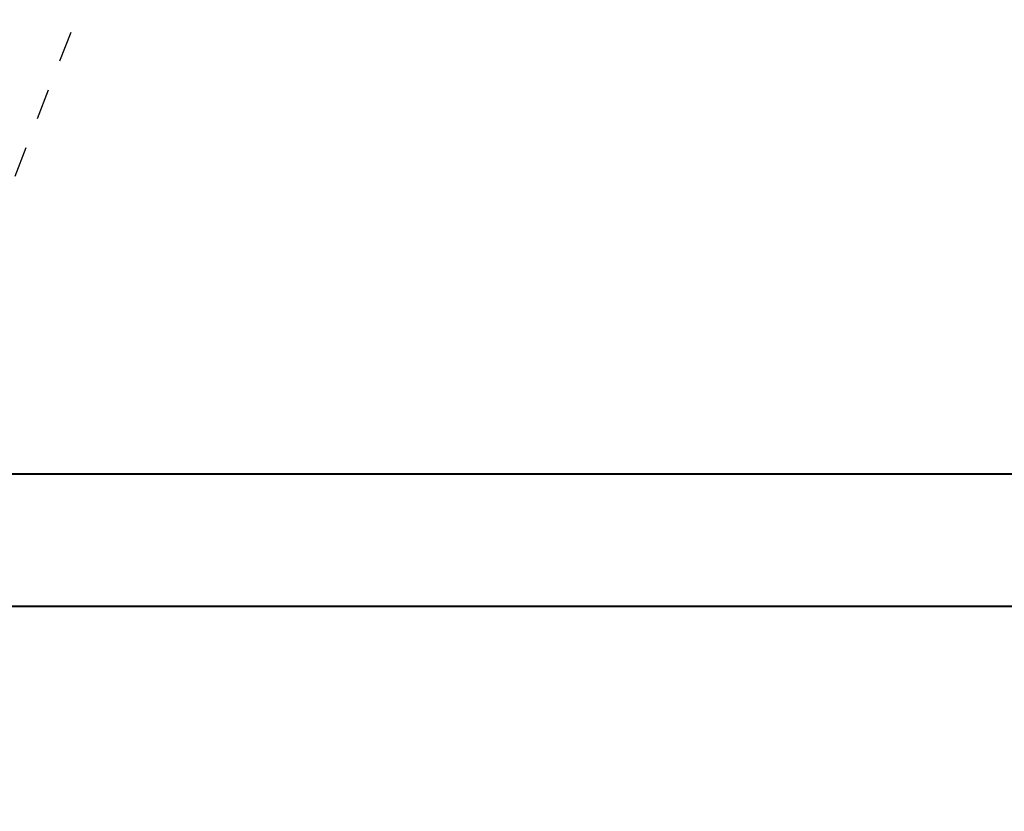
# Model space of a CAD drawing. Header units: metres. Extents: x -113 to 509, y -50 to 519.
# Tile 232 of 238: x 75.36 to 78.55, y 431.1 to 433.66. Entities that reach past the tile are written whole.
import ezdxf
from ezdxf.enums import TextEntityAlignment as Align

# ---------------------------------------------------------------- set-up
doc = ezdxf.new("R2010")
doc.units = ezdxf.units.M
doc.header["$MEASUREMENT"] = 0
doc.linetypes.add('Wisdot2', pattern=[0.125, 0.0625, -0.0625])
for name, color, linetype, lineweight in [('B_ANNO_TEXT', 7, 'Continuous', 18), ('B_DETAIL_HIDDEN', 7, 'Wisdot2', 25), ('B_DETAIL_OBJ', 7, 'Continuous', 40)]:
    doc.layers.add(name, color=color, linetype=linetype, lineweight=lineweight)
doc.styles.add('Annotative', font='calibri.ttf', dxfattribs={"height": 0.0625})

# ---------------------------------------------------------------- blocks, each defined once
blk = doc.blocks.new('*U5735')
at = {"layer": 'B_DETAIL_HIDDEN', "ltscale": 0.5}
blk.add_line((187.3818, 164.2646), (190.6325, 172.6409), dxfattribs=at)
at = {"layer": 'B_DETAIL_OBJ'}
blk.add_line((182.3621, 164.9276), (211.6532, 164.9276), dxfattribs=at)
at = {"layer": 'B_DETAIL_OBJ', "flags": 128}
blk.add_lwpolyline([(145.7951, 178.7485), (199.7941, 178.7485), (199.7941, 165.3534), (145.7951, 165.3534)], close=True, dxfattribs=at)
at = {"layer": 'B_ANNO_TEXT', "style": 'Annotative'}
blk.add_attdef('DIST5', text='', height=1.5, rotation=314.9044, dxfattribs=at).set_placement((307.7123, 219.6008), align=Align.MIDDLE_CENTER)
blk.add_attdef('DIST2', text='', height=1.5, dxfattribs=at).set_placement((88.7866, 95.1415), align=Align.MIDDLE_CENTER)

msp = doc.modelspace()

# ---------------------------------------------------------------- block references
msp.add_blockref('*U5735', (-112.8286, 266.8387))

doc.saveas('drawing.dxf')
